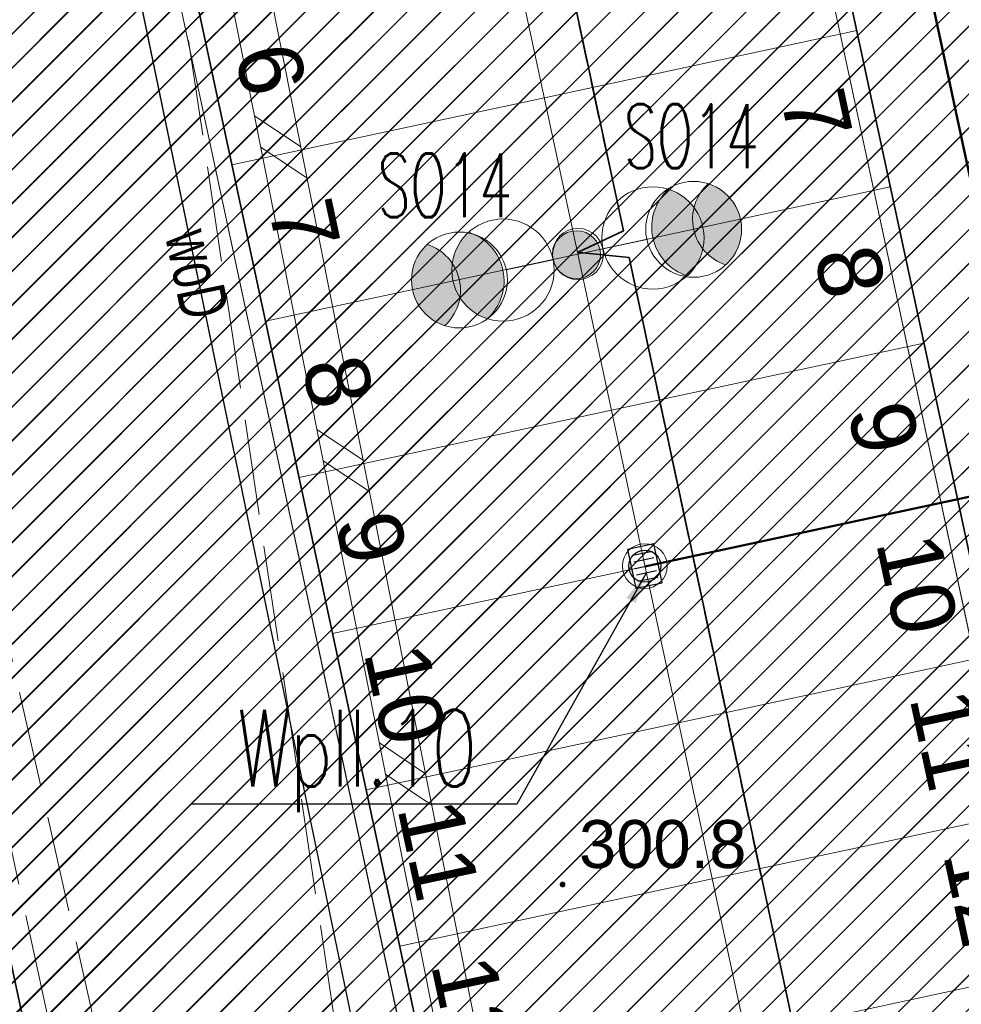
# Model space of a CAD drawing. Header units: metres. Extents: x 6567444 to 13135881, y 5574237 to 11149086.
# Tile 126 of 191: x 6567883 to 6567897, y 5574483 to 5574499. Entities that reach past the tile are written whole.
import ezdxf
from ezdxf.enums import TextEntityAlignment as Align

# ---------------------------------------------------------------- set-up
doc = ezdxf.new("R2010")
doc.units = ezdxf.units.M
for name, pattern in [('Krawędzie ukryte xs', [0.9, 0.6, -0.3]), ('L_0_06', [2, 1.5, -0.5]), ('L_2_50', [2.5, 2, -0.5]), ('Przerywana gęsta', [90, 60, -30])]:
    doc.linetypes.add(name, pattern=pattern)
for name, color, linetype in [('01FORMA - PZT - Inne obiekty', 7, 'Continuous'), ('FORMA - Arch 01 - 820-G Rysunki Obrazki', 7, 'Continuous'), ('FORMA - Arch 01 - PZT 1 Strefy', 7, 'Continuous'), ('FORMA - Arch 01 - PZT-3 Zagospodarowanie', 7, 'Continuous'), ('FORMA - Arch 01 - PZT-6 Uzbrojenie - Oświeltlenia', 7, 'Continuous'), ('OTRN_O', 7, 'Continuous'), ('SEL_atrybut_bloku1', 7, 'Continuous'), ('SEL_atrybut_bloku2', 9, 'Continuous')]:
    doc.layers.add(name, color=color, linetype=linetype)
for name, color, linetype, lineweight in [('_Tt_DO_LIKWIDACJI', 7, 'Continuous', 20), ('_TT_KAN_D_II etap', 116, 'Continuous', 50), ('_TT_KAN_D_Opis_PKT_wpust', 7, 'Continuous', 30), ('_TT_KAN_D_WPUST', 7, 'Continuous', 25), ('GES_PrzewodElektroenergetyczny_Projektowany', 7, 'Continuous', 18), ('GES_PrzewodWodociagowy', 5, 'Continuous', 18), ('KR_ObiektKarto', 7, 'Continuous', 18), ('OT_Budowle', 7, 'Continuous', 18), ('OT_Komunikacja', 7, 'Continuous', 18), ('OTRN', 7, 'Continuous', 13), ('SEL_sieci_kable_nN_oswietlenie', 7, 'SEL_eNN', 35), ('SEL_sieci_oswietlenie_oprawy', 152, 'Continuous', 20)]:
    doc.layers.add(name, color=color, linetype=linetype, lineweight=lineweight)
doc.styles.add('ARIAL', font='arial.ttf')
doc.styles.add('BDOT', font='arial.ttf', dxfattribs={"width": 0.9})
doc.styles.add('ROMANS', font='romans.shx', dxfattribs={"width": 0.9})
doc.styles.get("Standard").update_dxf_attribs({"font": 'arial.ttf'})
doc.styles.add('STYL_AUTOMATYCZNY_10', font='arial.ttf', dxfattribs={"width": 0.8})
doc.linetypes.add('likwidacja1', pattern='A,0,-1,["X",ROMANS,S=0.6,R=0,X=-0.1,Y=-0.3],-1', length=2)
doc.linetypes.add('SEL_eNN', pattern='A,5,["eNN",ARIAL,S=1,R=0,X=1.45,Y=0.25],5', length=10)
doc.linetypes.add('X 1_2', pattern='A,0,[8,PR1183 ChorzĂłw MetalowcĂłw V091.Shx,S=0.039206,R=0,X=0,Y=0],-4.94,0', length=4.94)
doc.dimstyles.new('ISO-25', dxfattribs={"dimtxt": 2.5, "dimasz": 2.5, "dimexe": 1.25, "dimexo": 0.625, "dimtad": 1, "dimtxsty": 'Standard', "dimcen": 2.5, "dimadec": 0, "dimazin": 0, "dimtfac": 1, "dimtmove": 0, "dimatfit": 3, "dimfxl": 1, "dimarcsym": 0})
pattern_1 = [(45, (0, 0), (-0.265165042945, 0.265165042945), [])]

# ---------------------------------------------------------------- blocks, each defined once
blk = doc.blocks.new('OTRN')
at = {"layer": 'OTRN', "color": 0, "const_width": 0.09}
blk.add_lwpolyline([(-0.045, 0, 1), (0.045, 0, 1)], format="xyb", close=True, dxfattribs=at)
at = {"layer": 'OTRN_O', "color": 0, "style": 'BDOT'}
blk.add_attdef('RZEDNA', (0.514, 0.515), '', height=1.5, dxfattribs=at)
blk = doc.blocks.new('_MDCP')
at = {"layer": 'GES_PrzewodElektroenergetyczny_Projektowany', "color": 1, "linetype": 'L_2_50', "lineweight": 18, "flags": 128}
blk.add_lwpolyline([(6567968.757, 5574418.447), (6567965.79, 5574417.788), (6567964.269, 5574419.682), (6567962.444, 5574428.423), (6567960.927, 5574438.382), (6567955.785, 5574440.828), (6567943.735, 5574448.879), (6567937.061, 5574453.287), (6567929.241, 5574458.206), (6567924.301, 5574460.739), (6567918.598, 5574463.02), (6567911.377, 5574464.921), (6567904.643, 5574465.783), (6567895.738, 5574466.364), (6567887.791, 5574468.949), (6567886.282, 5574470.192), (6567885.356, 5574472.785), (6567880.925, 5574493.141), (6567879.016, 5574496.438), (6567878.444, 5574499.11), (6567874.34, 5574499.268), (6567872.908, 5574505.876), (6567870.567, 5574509.67), (6567868.305, 5574511.329), (6567862.172, 5574511.906), (6567852.994, 5574510.772), (6567850.203, 5574522.019), (6567848.1, 5574529.505), (6567843.148, 5574549.062), (6567840.304, 5574561.676)], dxfattribs=at)
at = {"layer": 'GES_PrzewodWodociagowy', "color": 5, "linetype": 'Continuous', "lineweight": 18, "flags": 128}
blk.add_lwpolyline([(6567889.812, 5574476.132), (6567888.204, 5574481.442), (6567881.57, 5574513.41)], dxfattribs=at)
at = {"layer": 'KR_ObiektKarto', "linetype": 'Continuous', "lineweight": 13, "flags": 128}
for points in [[(6567887.073, 5574496.698), (6567886.347, 5574497.183)], [(6567887.17, 5574496.207), (6567886.445, 5574496.692)], [(6567888.049, 5574491.794), (6567887.324, 5574492.278)], [(6567888.146, 5574491.304), (6567887.422, 5574491.788)], [(6567889.025, 5574486.89), (6567888.301, 5574487.374)], [(6567889.122, 5574486.4), (6567888.398, 5574486.883)]]:
    blk.add_lwpolyline(points, dxfattribs=at)
at = {"layer": 'OT_Budowle', "color": 7, "linetype": 'Continuous', "lineweight": 18, "flags": 128}
blk.add_lwpolyline([(6567876.26, 5574547.82), (6567876.86, 5574547.94), (6567884.01, 5574512.09), (6567891.1, 5574476.46), (6567890.5, 5574476.33), (6567882.96, 5574514.19), (6567879.87, 5574529.68), (6567876.97, 5574544.24)], close=True, dxfattribs=at)
at = {"layer": 'OT_Komunikacja', "color": 7, "linetype": 'L_0_06', "lineweight": 18, "flags": 128}
blk.add_lwpolyline([(6567882.96, 5574514.19), (6567888.44, 5574477.38), (6567889.21, 5574475.79), (6567889.95, 5574474.97), (6567890.49, 5574474.7), (6567893.61, 5574473.71), (6567902.37, 5574471.63), (6567913.26, 5574468.91), (6567913.873, 5574468.734), (6567913.06, 5574465.175), (6567909.46, 5574465.92), (6567901.4, 5574466.74), (6567896.97, 5574466.97), (6567892.9, 5574468.19), (6567889.15, 5574469.24), (6567888, 5574469.69), (6567887.04, 5574470.68), (6567886.14, 5574472.85), (6567879.8, 5574500.83), (6567875.93, 5574514.86), (6567873.96, 5574525.12), (6567870.68, 5574544.68), (6567869.69, 5574556.86), (6567875.1, 5574558.32), (6567875.46, 5574553.45), (6567875.76, 5574549.86), (6567876.26, 5574547.82), (6567876.97, 5574544.24), (6567879.87, 5574529.68)], close=True, dxfattribs=at)
at = {"layer": 'OTRN', "color": 14, "xscale": 0.5, "yscale": 0.5, "zscale": 0.5}
blk.add_blockref('OTRN', (6567891.167, 5574485.158, 300.782), dxfattribs=at).add_auto_attribs({'RZEDNA': '300.8'})
at = {"layer": 'GES_PrzewodWodociagowy', "color": 5, "lineweight": 15, "width": 0.66}
blk.add_text('woD', height=0.75, rotation=-78.3, dxfattribs=at).set_placement((6567885.451, 5574494.71), align=Align.MIDDLE_CENTER)
blk = doc.blocks.new('tb wpust')
at = {"layer": '_TT_KAN_D_WPUST', "lineweight": 30}
for p, q in [((-0.21, 0.154), (-0.21, -0.166)), ((-0.105, 0.154), (-0.105, -0.166)), ((-0.004, 0.154), (-0.004, -0.166)), ((0.1, 0.154), (0.1, -0.166)), ((0.205, 0.154), (0.205, -0.166))]:
    blk.add_line(p, q, dxfattribs=at)
blk.add_lwpolyline([(-0.31, -0.21), (0.31, -0.21), (0.31, 0.21), (-0.31, 0.21)], close=True, dxfattribs=at)
at = {"layer": '_TT_KAN_D_WPUST', "lineweight": 18}
blk.add_circle((0, 0), 0.35, dxfattribs=at)
at = {"layer": '_TT_KAN_D_WPUST', "color": 96, "lineweight": 30}
blk.add_circle((0, 0), 0.25, dxfattribs=at)
blk = doc.blocks.new('Miejsca parkingowe 27[7]', base_point=(6567882.843, 5574509.83))
at = {"layer": 'FORMA - Arch 01 - PZT-3 Zagospodarowanie', "color": 7, "linetype": 'Przerywana gęsta', "lineweight": 13}
for p, q in [((6567885.994, 5574495.165), (6567890.883, 5574496.216)), ((6567886.52, 5574492.721), (6567891.408, 5574493.772)), ((6567887.045, 5574490.277), (6567891.933, 5574491.328)), ((6567887.57, 5574487.833), (6567892.459, 5574488.883)), ((6567888.096, 5574485.389), (6567892.984, 5574486.439)), ((6567888.621, 5574482.944), (6567893.509, 5574483.995))]:
    blk.add_line(p, q, dxfattribs=at)
at = {"layer": 'FORMA - Arch 01 - PZT-3 Zagospodarowanie', "color": 7, "lineweight": 13, "style": 'STYL_AUTOMATYCZNY_10'}
for tag, p in [('num_start_0', (6567883.978, 5574508.894)), ('num_start_1', (6567884.503, 5574506.45)), ('num_start_2', (6567885.028, 5574503.998)), ('num_start_3', (6567885.554, 5574501.562)), ('num_start_4', (6567886.079, 5574499.109)), ('num_start_5', (6567886.604, 5574496.665)), ('num_start_6', (6567887.13, 5574494.229)), ('num_start_7', (6567887.655, 5574491.776)), ('num_start_8', (6567888.18, 5574489.332)), ('num_start_9', (6567888.706, 5574486.888)), ('num_start_10', (6567889.231, 5574484.452)), ('num_start_11', (6567889.756, 5574482.008)), ('num_start_12', (6567890.281, 5574479.556)), ('num_start_13', (6567890.807, 5574477.12))]:
    blk.add_attdef(tag, text='', height=1, rotation=282.1296, dxfattribs=at).set_placement(p, align=Align.MIDDLE_CENTER)
blk = doc.blocks.new('Miejsca parkingowe 27[8]', base_point=(6567892.619, 5574511.932))
at = {"layer": 'FORMA - Arch 01 - PZT-3 Zagospodarowanie', "color": 7, "linetype": 'Przerywana gęsta', "lineweight": 13}
for p, q in [((6567895.771, 5574497.267), (6567890.883, 5574496.216)), ((6567896.296, 5574494.822), (6567891.408, 5574493.772)), ((6567896.822, 5574492.378), (6567891.933, 5574491.328)), ((6567897.347, 5574489.934), (6567892.459, 5574488.883)), ((6567897.872, 5574487.49), (6567892.984, 5574486.439)), ((6567898.398, 5574485.046), (6567893.509, 5574483.995)), ((6567898.923, 5574482.601), (6567894.035, 5574481.551))]:
    blk.add_line(p, q, dxfattribs=at)
at = {"layer": 'FORMA - Arch 01 - PZT-3 Zagospodarowanie', "color": 7, "lineweight": 13, "style": 'STYL_AUTOMATYCZNY_10'}
for tag, p in [('num_start_0', (6567891.992, 5574510.617)), ('num_start_1', (6567892.518, 5574508.173)), ('num_start_2', (6567893.043, 5574505.72)), ('num_start_3', (6567893.568, 5574503.284)), ('num_start_4', (6567894.094, 5574500.832)), ('num_start_5', (6567894.619, 5574498.388)), ('num_start_6', (6567895.144, 5574495.952)), ('num_start_7', (6567895.67, 5574493.499)), ('num_start_8', (6567896.195, 5574491.055)), ('num_start_9', (6567896.72, 5574488.611)), ('num_start_10', (6567897.245, 5574486.175)), ('num_start_11', (6567897.771, 5574483.731)), ('num_start_12', (6567898.296, 5574481.278)), ('num_start_13', (6567898.821, 5574478.842))]:
    blk.add_attdef(tag, text='', height=1, rotation=282.1296, dxfattribs=at).set_placement(p, align=Align.MIDDLE_CENTER)
blk = doc.blocks.new('PR1183 Chorzów Metalowców V09_TT')
at = {"layer": 'FORMA - Arch 01 - PZT 1 Strefy', "linetype": 'Continuous', "lineweight": 0, "true_color": 0x577933}
h = blk.add_hatch(dxfattribs=at)
h.set_pattern_fill('ANSI31', color=77, scale=3, style=0)
h.set_pattern_definition(pattern_1)
h.paths.add_polyline_path([(6567829, 5574517.24), (6567842.398, 5574471.118), (6567844.165, 5574471.632), (6567846.931, 5574462.111), (6567846.967, 5574484.472), (6567835.736, 5574536.73), (6567846.642, 5574539.074), (6567844.864, 5574547.35), (6567918.571, 5574563.191), (6567935.605, 5574483.933), (6567930.975, 5574476.768), (6567931.227, 5574475.595), (6567933.57, 5574476.098, 0.216609), (6567938.884, 5574480.085), (6567921.55, 5574567.86), (6567849.267, 5574550.953), (6567830.11, 5574546.47)])
at = {"layer": 'FORMA - Arch 01 - PZT 1 Strefy', "linetype": 'Continuous', "lineweight": 0, "true_color": 0x69697f}
h = blk.add_hatch(dxfattribs=at)
h.set_pattern_fill('ANSI31', color=8, scale=3, style=0)
h.set_pattern_definition(pattern_1)
h.paths.add_polyline_path([(6567875.437, 5574515.718), (6567883.567, 5574477.893), (6567884.58, 5574473.187), (6567886.578, 5574463.891), (6567886.587, 5574463.893), (6567900.21, 5574466.838, -0.318533), (6567899.358, 5574467.62), (6567899.085, 5574468.891, -0.414214), (6567899.852, 5574470.079), (6567930.975, 5574476.768), (6567935.605, 5574483.933), (6567924.844, 5574534.007), (6567916.781, 5574532.275), (6567916.886, 5574531.786, -0.414214), (6567911.513, 5574523.471)])
h.paths.add_polyline_path([(6567890.289, 5574475.183), (6567882.84, 5574509.83, -0.414214), (6567884.459, 5574511.827), (6567891.303, 5574513.297, -0.414214), (6567892.488, 5574512.529), (6567900.066, 5574477.285, -0.457655), (6567898.958, 5574476.024), (6567891.477, 5574474.416, -0.372067)], flags=0)
h.paths.add_polyline_path([(6567906.631, 5574477.673, -0.414214), (6567905.44, 5574478.44), (6567897.865, 5574513.685, -0.414214), (6567898.635, 5574514.873), (6567906.457, 5574516.554, -0.414214), (6567907.645, 5574515.787), (6567915.217, 5574480.541, -0.414214), (6567914.452, 5574479.354)], flags=0)
h.paths.add_polyline_path([(6567913.019, 5574516.942, -0.414214), (6567913.789, 5574518.13), (6567914.948, 5574518.379, -0.227837), (6567920.849, 5574516.958), (6567922.941, 5574515.251, -0.170304), (6567923.975, 5574513.557), (6567929.342, 5574488.599, -0.198912), (6567929.204, 5574487.846), (6567926.784, 5574484.101, -0.198912), (6567922.376, 5574481.057), (6567921.785, 5574480.93, -0.414214), (6567920.597, 5574481.697)], flags=0)
at = {"layer": 'FORMA - Arch 01 - PZT 1 Strefy', "linetype": 'Continuous', "lineweight": 0, "true_color": 0x606060}
h = blk.add_hatch(dxfattribs=at)
h.set_pattern_fill('ANSI31', color=251, scale=3, style=0)
h.set_pattern_definition(pattern_1)
h.paths.add_polyline_path([(6567877.761, 5574470.187), (6567884.905, 5574471.723), (6567884.671, 5574472.811), (6567884.473, 5574473.729), (6567883.567, 5574477.893), (6567878.678, 5574476.842), (6567871.324, 5574511.061), (6567876.212, 5574512.111), (6567874.387, 5574520.606), (6567909.387, 5574528.128), (6567910.438, 5574523.24), (6567911.513, 5574523.471, 0.390142), (6567916.985, 5574531.214), (6567916.781, 5574532.275), (6567866.729, 5574521.517)])
at = {"layer": 'FORMA - Arch 01 - PZT 1 Strefy', "linetype": 'Continuous', "lineweight": 0, "true_color": 0x4b7a78}
h = blk.add_hatch(dxfattribs=at)
h.set_pattern_fill('ANSI31', color=137, scale=3, style=0)
h.set_pattern_definition(pattern_1)
h.paths.add_polyline_path([(6567871.324, 5574511.061), (6567878.678, 5574476.842), (6567883.567, 5574477.893), (6567876.212, 5574512.111)])
h = blk.add_hatch(dxfattribs=at)
h.set_pattern_fill('ANSI31', color=137, scale=3, style=0)
h.set_pattern_definition(pattern_1)
h.paths.add_polyline_path([(6567890.194, 5574475.611), (6567899.971, 5574477.712), (6567892.616, 5574511.931), (6567882.84, 5574509.83)])
at = {"layer": 'FORMA - Arch 01 - PZT-6 Uzbrojenie - Oświeltlenia', "linetype": 'Continuous', "lineweight": 13}
for points in [[(6567892.827, 5574494.785, -0.57735), (6567893.118, 5574493.431, -0.57735)], [(6567889.989, 5574492.758, -0.57735), (6567889.698, 5574494.113, -0.57735)]]:
    blk.add_hatch(color=7, dxfattribs=at).paths.add_polyline_path(points)
at = {"layer": '01FORMA - PZT - Inne obiekty', "color": 5, "linetype": 'X 1_2', "lineweight": 25}
blk.add_line((6567888.204, 5574480.192), (6567881.57, 5574512.16), dxfattribs=at)
at = {"layer": 'FORMA - Arch 01 - 820-G Rysunki Obrazki', "color": 1, "linetype": 'Krawędzie ukryte xs', "lineweight": 25}
blk.add_lwpolyline([(6567894.468, 5574479.057), (6567895.213, 5574479.657), (6567892.207, 5574493.72), (6567891.403, 5574493.795), (6567892.119, 5574494.134), (6567889.073, 5574508.361), (6567888.256, 5574508.437)], dxfattribs=at)
at = {"layer": 'FORMA - Arch 01 - PZT 1 Strefy', "color": 254, "linetype": 'Continuous', "lineweight": 13, "true_color": 0xd2d2ff}
for p, q in [((6567875.437, 5574515.718), (6567883.567, 5574477.893)), ((6567892.488, 5574512.529), (6567900.066, 5574477.285)), ((6567890.289, 5574475.183), (6567882.84, 5574509.83))]:
    blk.add_line(p, q, dxfattribs=at)
at = {"layer": 'FORMA - Arch 01 - PZT 1 Strefy', "color": 131, "linetype": 'Continuous', "lineweight": 13, "true_color": 0x97f4f0}
for p, q in [((6567883.567, 5574477.893), (6567876.212, 5574512.111)), ((6567899.971, 5574477.712), (6567892.616, 5574511.931)), ((6567882.84, 5574509.83), (6567890.194, 5574475.611))]:
    blk.add_line(p, q, dxfattribs=at)
at = {"layer": 'FORMA - Arch 01 - PZT-3 Zagospodarowanie', "color": 7, "linetype": 'Continuous', "lineweight": 35}
for p, q in [((6567884.462, 5574473.727), (6567874.387, 5574520.606)), ((6567900.066, 5574477.285), (6567892.491, 5574512.53)), ((6567890.289, 5574475.183), (6567882.924, 5574509.451))]:
    blk.add_line(p, q, dxfattribs=at)
at = {"layer": 'FORMA - Arch 01 - PZT-3 Zagospodarowanie', "color": 7, "linetype": 'Continuous', "lineweight": 18}
blk.add_line((6567887.731, 5574510.881), (6567895.085, 5574476.662), dxfattribs=at)
at = {"layer": 'FORMA - Arch 01 - PZT-6 Uzbrojenie - Oświeltlenia', "color": 7, "linetype": 'Continuous', "lineweight": 13}
for centre, radius in [((6567892.581, 5574494.024), 0.8), ((6567890.235, 5574493.52), 0.8), ((6567891.408, 5574493.772), 0.4), ((6567891.408, 5574493.772), 0.4)]:
    blk.add_circle(centre, radius, dxfattribs=at)
for centre, start, end in [((6567893.363, 5574494.192), 132.1296, 252.1296), ((6567889.453, 5574493.352), 312.1296, 72.1296)]:
    blk.add_arc(centre, 0.8, start, end, dxfattribs=at)
at = {"layer": 'FORMA - Arch 01 - PZT-3 Zagospodarowanie', "color": 7, "linetype": 'Przerywana gęsta', "lineweight": 15}
ref = blk.add_blockref('Miejsca parkingowe 27[8]', (6567892.619, 5574511.932), dxfattribs=at)
ref.add_attrib('num_start_6', '7', dxfattribs={"color": 7, "lineweight": 13, "height": 1, "rotation": 282.1296, "style": 'STYL_AUTOMATYCZNY_10'}).set_placement((6567895.144, 5574495.952), align=Align.MIDDLE_CENTER)
ref.add_attrib('num_start_7', '8', dxfattribs={"color": 7, "lineweight": 13, "height": 1, "rotation": 282.1296, "style": 'STYL_AUTOMATYCZNY_10'}).set_placement((6567895.67, 5574493.499), align=Align.MIDDLE_CENTER)
ref.add_attrib('num_start_8', '9', dxfattribs={"color": 7, "lineweight": 13, "height": 1, "rotation": 282.1296, "style": 'STYL_AUTOMATYCZNY_10'}).set_placement((6567896.195, 5574491.055), align=Align.MIDDLE_CENTER)
ref.add_attrib('num_start_9', '10', dxfattribs={"color": 7, "lineweight": 13, "height": 1, "rotation": 282.1296, "style": 'STYL_AUTOMATYCZNY_10'}).set_placement((6567896.72, 5574488.611), align=Align.MIDDLE_CENTER)
ref.add_attrib('num_start_10', '11', dxfattribs={"color": 7, "lineweight": 13, "height": 1, "rotation": 282.1296, "style": 'STYL_AUTOMATYCZNY_10'}).set_placement((6567897.245, 5574486.175), align=Align.MIDDLE_CENTER)
ref.add_attrib('num_start_11', '12', dxfattribs={"color": 7, "lineweight": 13, "height": 1, "rotation": 282.1296, "style": 'STYL_AUTOMATYCZNY_10'}).set_placement((6567897.771, 5574483.731), align=Align.MIDDLE_CENTER)
ref = blk.add_blockref('Miejsca parkingowe 27[7]', (6567882.843, 5574509.83), dxfattribs=at)
ref.add_attrib('num_start_5', '6', dxfattribs={"color": 7, "lineweight": 13, "height": 1, "rotation": 282.1296, "style": 'STYL_AUTOMATYCZNY_10'}).set_placement((6567886.604, 5574496.665), align=Align.MIDDLE_CENTER)
ref.add_attrib('num_start_6', '7', dxfattribs={"color": 7, "lineweight": 13, "height": 1, "rotation": 282.1296, "style": 'STYL_AUTOMATYCZNY_10'}).set_placement((6567887.13, 5574494.229), align=Align.MIDDLE_CENTER)
ref.add_attrib('num_start_7', '8', dxfattribs={"color": 7, "lineweight": 13, "height": 1, "rotation": 282.1296, "style": 'STYL_AUTOMATYCZNY_10'}).set_placement((6567887.655, 5574491.776), align=Align.MIDDLE_CENTER)
ref.add_attrib('num_start_8', '9', dxfattribs={"color": 7, "lineweight": 13, "height": 1, "rotation": 282.1296, "style": 'STYL_AUTOMATYCZNY_10'}).set_placement((6567888.18, 5574489.332), align=Align.MIDDLE_CENTER)
ref.add_attrib('num_start_9', '10', dxfattribs={"color": 7, "lineweight": 13, "height": 1, "rotation": 282.1296, "style": 'STYL_AUTOMATYCZNY_10'}).set_placement((6567888.706, 5574486.888), align=Align.MIDDLE_CENTER)
ref.add_attrib('num_start_10', '11', dxfattribs={"color": 7, "lineweight": 13, "height": 1, "rotation": 282.1296, "style": 'STYL_AUTOMATYCZNY_10'}).set_placement((6567889.231, 5574484.452), align=Align.MIDDLE_CENTER)
ref.add_attrib('num_start_11', '12', dxfattribs={"color": 7, "lineweight": 13, "height": 1, "rotation": 282.1296, "style": 'STYL_AUTOMATYCZNY_10'}).set_placement((6567889.756, 5574482.008), align=Align.MIDDLE_CENTER)
blk = doc.blocks.new('GE.I.6640.1.468.2024_MDCP_dodatkowe pomiary_12.03.2026')
at = {"layer": 'GES_PrzewodElektroenergetyczny_Projektowany', "color": 1, "linetype": 'L_2_50', "lineweight": 18, "flags": 128}
blk.add_lwpolyline([(6567968.757, 5574418.447), (6567965.79, 5574417.788), (6567964.269, 5574419.682), (6567962.444, 5574428.423), (6567960.927, 5574438.382), (6567955.785, 5574440.828), (6567943.735, 5574448.879), (6567937.061, 5574453.287), (6567929.241, 5574458.206), (6567924.301, 5574460.739), (6567918.598, 5574463.02), (6567911.377, 5574464.921), (6567904.643, 5574465.783), (6567895.738, 5574466.364), (6567887.791, 5574468.949), (6567886.282, 5574470.192), (6567885.356, 5574472.785), (6567880.925, 5574493.141), (6567879.016, 5574496.438), (6567878.444, 5574499.11), (6567874.34, 5574499.268), (6567872.908, 5574505.876), (6567870.567, 5574509.67), (6567868.305, 5574511.329), (6567862.172, 5574511.906), (6567852.994, 5574510.772), (6567850.203, 5574522.019), (6567848.1, 5574529.505), (6567843.148, 5574549.062), (6567840.304, 5574561.676)], dxfattribs=at)
at = {"layer": 'GES_PrzewodWodociagowy', "color": 5, "linetype": 'Continuous', "lineweight": 18, "flags": 128}
blk.add_lwpolyline([(6567889.812, 5574476.132), (6567888.204, 5574481.442), (6567881.57, 5574513.41)], dxfattribs=at)
at = {"layer": 'KR_ObiektKarto', "linetype": 'Continuous', "lineweight": 13, "flags": 128}
for points in [[(6567887.073, 5574496.698), (6567886.347, 5574497.183)], [(6567887.17, 5574496.207), (6567886.445, 5574496.692)], [(6567888.049, 5574491.794), (6567887.324, 5574492.278)], [(6567888.146, 5574491.304), (6567887.422, 5574491.788)], [(6567889.025, 5574486.89), (6567888.301, 5574487.374)], [(6567889.122, 5574486.4), (6567888.398, 5574486.883)]]:
    blk.add_lwpolyline(points, dxfattribs=at)
at = {"layer": 'OT_Budowle', "color": 7, "linetype": 'Continuous', "lineweight": 18, "flags": 128}
blk.add_lwpolyline([(6567876.26, 5574547.82), (6567876.86, 5574547.94), (6567884.01, 5574512.09), (6567891.1, 5574476.46), (6567890.5, 5574476.33), (6567882.96, 5574514.19), (6567879.87, 5574529.68), (6567876.97, 5574544.24)], close=True, dxfattribs=at)
at = {"layer": 'OT_Komunikacja', "color": 7, "linetype": 'L_0_06', "lineweight": 18, "flags": 128}
blk.add_lwpolyline([(6567882.96, 5574514.19), (6567888.44, 5574477.38), (6567889.21, 5574475.79), (6567889.95, 5574474.97), (6567890.49, 5574474.7), (6567893.61, 5574473.71), (6567902.37, 5574471.63), (6567913.26, 5574468.91), (6567913.873, 5574468.734), (6567913.06, 5574465.175), (6567909.46, 5574465.92), (6567901.4, 5574466.74), (6567896.97, 5574466.97), (6567892.9, 5574468.19), (6567889.15, 5574469.24), (6567888, 5574469.69), (6567887.04, 5574470.68), (6567886.14, 5574472.85), (6567879.8, 5574500.83), (6567875.93, 5574514.86), (6567873.96, 5574525.12), (6567870.68, 5574544.68), (6567869.69, 5574556.86), (6567875.1, 5574558.32), (6567875.46, 5574553.45), (6567875.76, 5574549.86), (6567876.26, 5574547.82), (6567876.97, 5574544.24), (6567879.87, 5574529.68)], close=True, dxfattribs=at)
at = {"layer": 'OTRN', "color": 14, "xscale": 0.5, "yscale": 0.5, "zscale": 0.5}
blk.add_blockref('OTRN', (6567891.167, 5574485.158, 300.782), dxfattribs=at).add_auto_attribs({'RZEDNA': '300.8'})
at = {"layer": 'GES_PrzewodWodociagowy', "color": 5, "lineweight": 15, "width": 0.66}
blk.add_text('woD', height=0.75, rotation=-78.3, dxfattribs=at).set_placement((6567885.451, 5574494.71), align=Align.MIDDLE_CENTER)
blk = doc.blocks.new('oprawa zewnetrzna stojaca')
for points in [[(2.625, 0, 0.267949), (2.25, 0.65, 0.57735), (2.25, -0.65, 0.267949)], [(0.375, 0, 1), (-0.375, 0, 1)]]:
    blk.add_hatch(color=256).paths.add_polyline_path(points)
blk.add_line((1.125, 0), (0.375, 0))
for centre, radius in [((1.875, 0), 0.75), ((0, 0), 0.375)]:
    blk.add_circle(centre, radius)
blk.add_arc((2.625, 0), 0.75, 120, 240)
at = {"layer": 'SEL_atrybut_bloku1', "style": 'ROMANS', "width": 0.6, "flags": 8}
blk.add_attdef('TYP', text='', height=1, dxfattribs=at).set_placement((1.873, 0.9), align=Align.CENTER)
at = {"layer": 'SEL_atrybut_bloku2', "style": 'ROMANS', "width": 0.6, "flags": 8}
for tag, p in [('OPIS1', (1.873, -1.638)), ('OPIS2', (1.873, -2.499))]:
    blk.add_attdef(tag, text='', height=0.75, dxfattribs=at).set_placement(p, align=Align.CENTER)
blk = doc.blocks.new('PT-IE-001 PZT - instal. elektr XREFF')
at = {"layer": 'SEL_sieci_kable_nN_oswietlenie', "ltscale": 0.5}
blk.add_lwpolyline([(6567891.482, 5574495.038), (6567891.403, 5574495.045), (6567892.119, 5574495.384), (6567889.073, 5574509.611), (6567888.376, 5574509.676)], dxfattribs=at)
at = {"layer": 'SEL_sieci_kable_nN_oswietlenie', "ltscale": 0.8}
blk.add_lwpolyline([(6567894.56, 5574480.357), (6567895.213, 5574480.907), (6567892.207, 5574494.97), (6567891.482, 5574495.038)], dxfattribs=at)
at = {"layer": 'SEL_sieci_oswietlenie_oprawy'}
ref = blk.add_blockref('oprawa zewnetrzna stojaca', (6567891.386, 5574495.012), dxfattribs=dict(at, rotation=12.20053319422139))
ref.add_attrib('TYP', 'SO14', dxfattribs={"layer": 'SEL_atrybut_bloku1', "height": 1, "style": 'ROMANS', "width": 0.6, "flags": 8}).set_placement((6567893.184, 5574496.366), align=Align.CENTER)
ref = blk.add_blockref('oprawa zewnetrzna stojaca', (6567891.386, 5574495.012), dxfattribs=dict(at, rotation=192.2005331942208))
ref.add_attrib('TYP', 'SO14', dxfattribs={"layer": 'SEL_atrybut_bloku1', "height": 1, "style": 'ROMANS', "width": 0.6, "flags": 8}).set_placement((6567889.326, 5574495.597), align=Align.CENTER)

msp = doc.modelspace()

# ---------------------------------------------------------------- block references
at = {"layer": 'Defpoints'}
msp.add_blockref('GE.I.6640.1.468.2024_MDCP_dodatkowe pomiary_12.03.2026', (0, 0), dxfattribs=at)

# ---------------------------------------------------------------- next in the draw order: block references
msp.add_blockref('PR1183 Chorzów Metalowców V09_TT', (0, 1.25))

# ---------------------------------------------------------------- next in the draw order: block references
msp.add_blockref('_MDCP', (0, 0))

# ---------------------------------------------------------------- next in the draw order: linework, layer by layer
at = {"layer": '_Tt_DO_LIKWIDACJI', "linetype": 'likwidacja1', "lineweight": 20}
msp.add_lwpolyline([(6567842.91, 5574518.88), (6567847.17, 5574519.59), (6567848.18, 5574514.91), (6567869.01, 5574519), (6567881.57, 5574513.41), (6567888.204, 5574481.442), (6567889.947, 5574475.714), (6567892.522, 5574458.995), (6567892.06, 5574455.65)], dxfattribs=at)
at = {"layer": '_TT_KAN_D_II etap'}
msp.add_line((6567892.456, 5574490.133), (6567897.983, 5574491.321), dxfattribs=at)
msp.add_lwpolyline([(6567895.019, 5574507.965), (6567898.443, 5574492.033)], dxfattribs=at)

# ---------------------------------------------------------------- next in the draw order: block references
at = {"layer": '_TT_KAN_D_WPUST', "rotation": 101.9259753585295}
msp.add_blockref('tb wpust', (6567892.454, 5574490.139), dxfattribs=at)

# ---------------------------------------------------------------- next in the draw order: block references
msp.add_blockref('PT-IE-001 PZT - instal. elektr XREFF', (0, 0))

# ---------------------------------------------------------------- next in the draw order: hatches: boundary and pattern name
at = {"layer": 'FORMA - Arch 01 - PZT 1 Strefy', "linetype": 'Continuous', "lineweight": 0, "true_color": 0x577933}
h = msp.add_hatch(dxfattribs=at)
h.set_pattern_fill('ANSI31', color=77, scale=3, style=0)
h.set_pattern_definition(pattern_1)
h.paths.add_polyline_path([(6567829, 5574517.24), (6567842.398, 5574471.118), (6567844.165, 5574471.632), (6567846.931, 5574462.111), (6567846.967, 5574484.472), (6567835.736, 5574536.73), (6567846.642, 5574539.074), (6567844.864, 5574547.35), (6567918.571, 5574563.191), (6567935.605, 5574483.933), (6567930.975, 5574476.768), (6567931.227, 5574475.595), (6567933.57, 5574476.098, 0.216609), (6567938.884, 5574480.085), (6567921.55, 5574567.86), (6567849.267, 5574550.953), (6567830.11, 5574546.47)])
at = {"layer": 'FORMA - Arch 01 - PZT 1 Strefy', "linetype": 'Continuous', "lineweight": 0, "true_color": 0x69697f}
h = msp.add_hatch(dxfattribs=at)
h.set_pattern_fill('ANSI31', color=8, scale=3, style=0)
h.set_pattern_definition(pattern_1)
h.paths.add_polyline_path([(6567875.437, 5574515.718), (6567883.567, 5574477.893), (6567884.58, 5574473.187), (6567886.578, 5574463.891), (6567886.587, 5574463.893), (6567900.21, 5574466.838, -0.318533), (6567899.358, 5574467.62), (6567899.085, 5574468.891, -0.414214), (6567899.852, 5574470.079), (6567930.975, 5574476.768), (6567935.605, 5574483.933), (6567924.844, 5574534.007), (6567916.781, 5574532.275), (6567916.886, 5574531.786, -0.414214), (6567911.513, 5574523.471)])
h.paths.add_polyline_path([(6567890.289, 5574475.183), (6567882.84, 5574509.83, -0.414214), (6567884.459, 5574511.827), (6567891.303, 5574513.297, -0.414214), (6567892.488, 5574512.529), (6567900.066, 5574477.285, -0.457655), (6567898.958, 5574476.024), (6567891.477, 5574474.416, -0.372067)], flags=0)
h.paths.add_polyline_path([(6567906.631, 5574477.673, -0.414214), (6567905.44, 5574478.44), (6567897.865, 5574513.685, -0.414214), (6567898.635, 5574514.873), (6567906.457, 5574516.554, -0.414214), (6567907.645, 5574515.787), (6567915.217, 5574480.541, -0.414214), (6567914.452, 5574479.354)], flags=0)
h.paths.add_polyline_path([(6567913.019, 5574516.942, -0.414214), (6567913.789, 5574518.13), (6567914.948, 5574518.379, -0.227837), (6567920.849, 5574516.958), (6567922.941, 5574515.251, -0.170304), (6567923.975, 5574513.557), (6567929.342, 5574488.599, -0.198912), (6567929.204, 5574487.846), (6567926.784, 5574484.101, -0.198912), (6567922.376, 5574481.057), (6567921.785, 5574480.93, -0.414214), (6567920.597, 5574481.697)], flags=0)
at = {"layer": 'FORMA - Arch 01 - PZT 1 Strefy', "linetype": 'Continuous', "lineweight": 0, "true_color": 0x606060}
h = msp.add_hatch(dxfattribs=at)
h.set_pattern_fill('ANSI31', color=251, scale=3, style=0)
h.set_pattern_definition(pattern_1)
h.paths.add_polyline_path([(6567877.761, 5574470.187), (6567884.905, 5574471.723), (6567884.671, 5574472.811), (6567884.473, 5574473.729), (6567883.567, 5574477.893), (6567878.678, 5574476.842), (6567871.324, 5574511.061), (6567876.212, 5574512.111), (6567874.387, 5574520.606), (6567909.387, 5574528.128), (6567910.438, 5574523.24), (6567911.513, 5574523.471, 0.390142), (6567916.985, 5574531.214), (6567916.781, 5574532.275), (6567866.729, 5574521.517)])
at = {"layer": 'FORMA - Arch 01 - PZT 1 Strefy', "linetype": 'Continuous', "lineweight": 0, "true_color": 0x4b7a78}
h = msp.add_hatch(dxfattribs=at)
h.set_pattern_fill('ANSI31', color=137, scale=3, style=0)
h.set_pattern_definition(pattern_1)
h.paths.add_polyline_path([(6567890.194, 5574475.611), (6567899.971, 5574477.712), (6567892.616, 5574511.931), (6567882.84, 5574509.83)])

# ---------------------------------------------------------------- next in the draw order: linework, layer by layer
at = {"layer": 'FORMA - Arch 01 - PZT 1 Strefy', "color": 254, "linetype": 'Continuous', "lineweight": 13, "true_color": 0xd2d2ff}
for p, q in [((6567892.488, 5574512.529), (6567900.066, 5574477.285)), ((6567890.289, 5574475.183), (6567882.84, 5574509.83))]:
    msp.add_line(p, q, dxfattribs=at)
at = {"layer": 'FORMA - Arch 01 - PZT 1 Strefy', "color": 131, "linetype": 'Continuous', "lineweight": 13, "true_color": 0x97f4f0}
for p, q in [((6567899.971, 5574477.712), (6567892.616, 5574511.931)), ((6567882.84, 5574509.83), (6567890.194, 5574475.611))]:
    msp.add_line(p, q, dxfattribs=at)

# ---------------------------------------------------------------- next in the draw order: texts
at = {"layer": '_TT_KAN_D_Opis_PKT_wpust', "lineweight": 25, "insert": (6567889.799, 5574487.889, 300.5), "char_height": 1.2, "attachment_point": 3, "style": 'ROMANS'}
msp.add_mtext('\\T0.95;\\W0.7;WpII.10', dxfattribs=at)

# ---------------------------------------------------------------- next in the draw order: leaders
at = {"layer": '_TT_KAN_D_Opis_PKT_wpust', "lineweight": 25, "annotation_type": 0, "has_hookline": 1, "hookline_direction": 1, "text_width": 3.982}
msp.add_leader([(6567892.482, 5574490.038, 300.5), (6567890.452, 5574486.414, 300.5), (6567889.952, 5574486.414, 300.5)], dimstyle='ISO-25', override={"dimasz": 0.5, "dimgap": 0.625, "dimtad": 3}, dxfattribs=at)

doc.saveas('drawing.dxf')
